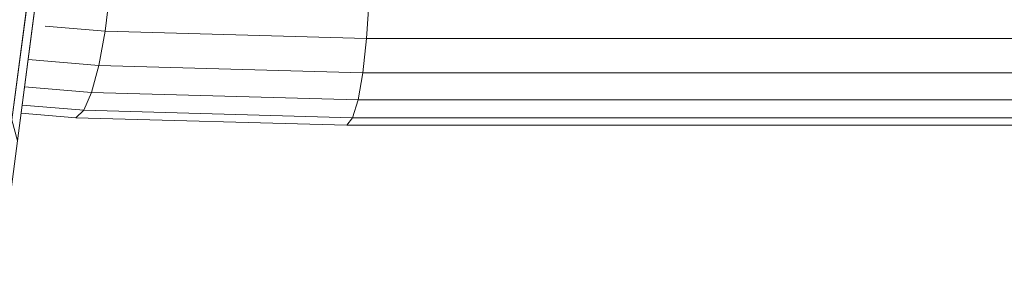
# Model space of a CAD drawing. Header units: millimetres. Extents: x -5903 to 5148, y -923 to 11622.
# Tile 12 of 37: x 3397 to 3472, y 6909 to 6928. Entities that reach past the tile are written whole.
import ezdxf

# ---------------------------------------------------------------- set-up
doc = ezdxf.new("R2010")
doc.units = ezdxf.units.MM
doc.layers.add('G-XREF-____-OTLN', color=7, linetype='Continuous', lineweight=9, true_color=0x007f7f)
doc.layers.add('I-FURN-____-OTLN', color=7, linetype='Continuous', lineweight=9)

# ---------------------------------------------------------------- blocks, each defined once
blk = doc.blocks.new('Gym_Bicycle - BYCYCLE_dwg-951122-Level 1')
at = {"layer": 'G-XREF-____-OTLN'}
for p, q in [((663.56, 470.773), (665.064, 482.173)), ((639.344, 480.404), (118.716, 480.404)), ((119.097, 480.974), (639.78, 480.974)), ((638.929, 479.038), (639.344, 480.404)), ((639.344, 480.404), (639.78, 480.974)), ((659.966, 479.833), (639.344, 480.404)), ((639.344, 480.404), (659.966, 479.833)), ((660.567, 480.398), (639.78, 480.974)), ((660.567, 480.398), (659.966, 479.833)), ((664.783, 480.044), (660.567, 480.398)), ((665.484, 480.563), (663.961, 469.013)), ((659.364, 478.472), (659.966, 479.833)), ((659.966, 479.833), (659.364, 478.472)), ((664.702, 479.435), (659.966, 479.833)), ((638.929, 479.038), (118.364, 479.038)), ((638.565, 476.968), (638.929, 479.038)), ((659.364, 478.472), (638.929, 479.038)), ((659.364, 478.472), (658.804, 476.408)), ((659.364, 478.472), (664.518, 478.039)), ((659.364, 478.472), (664.518, 478.039)), ((638.565, 476.968), (227.438, 476.968)), ((638.274, 474.336), (638.565, 476.968)), ((638.565, 476.968), (658.804, 476.408)), ((658.322, 473.781), (658.804, 476.408)), ((658.804, 476.408), (664.243, 475.95)), ((658.804, 476.408), (664.243, 475.95)), ((638.274, 474.336), (241.667, 474.336)), ((241.667, 474.336), (638.274, 474.336)), ((638.274, 474.336), (638.078, 471.32)), ((638.274, 474.336), (658.322, 473.781)), ((657.953, 470.77), (658.322, 473.781)), ((658.322, 473.781), (657.953, 470.77)), ((658.322, 473.781), (662.927, 473.393))]:
    blk.add_line(p, q, dxfattribs=at)
at = {"layer": 'G-XREF-____-OTLN', "flags": 128}
for points in [[(666.719, 490.05), (666.313, 491.777), (665.064, 482.173), (663.56, 470.773), (663.961, 469.013), (665.484, 480.563), (665.064, 482.173)], [(118.364, 479.038), (118.716, 480.404), (639.344, 480.404), (639.78, 480.974), (660.567, 480.398), (664.783, 480.044)], [(639.78, 480.974), (119.097, 480.974), (118.716, 480.404)], [(638.274, 474.336), (638.565, 476.968), (638.929, 479.038), (639.344, 480.404)], [(664.702, 479.435), (659.966, 479.833), (660.567, 480.398)], [(118.064, 476.968), (118.364, 479.038), (638.929, 479.038), (659.364, 478.472)], [(659.364, 478.472), (658.804, 476.408), (638.565, 476.968), (227.438, 476.968)], [(662.927, 473.393), (658.322, 473.781), (658.804, 476.408)], [(638.078, 471.32), (638.274, 474.336), (658.322, 473.781)]]:
    blk.add_lwpolyline(points, dxfattribs=at)
blk = doc.blocks.new('Gym_Bicycle - Gym_Bicycle-951134-Level 1')
blk.add_blockref('Gym_Bicycle - BYCYCLE_dwg-951122-Level 1', (-349.118, -253.515))

msp = doc.modelspace()

# ---------------------------------------------------------------- block references
at = {"layer": 'I-FURN-____-OTLN', "rotation": 180}
msp.add_blockref('Gym_Bicycle - Gym_Bicycle-951134-Level 1', (3712.597, 7146.944), dxfattribs=at)

doc.saveas('drawing.dxf')
